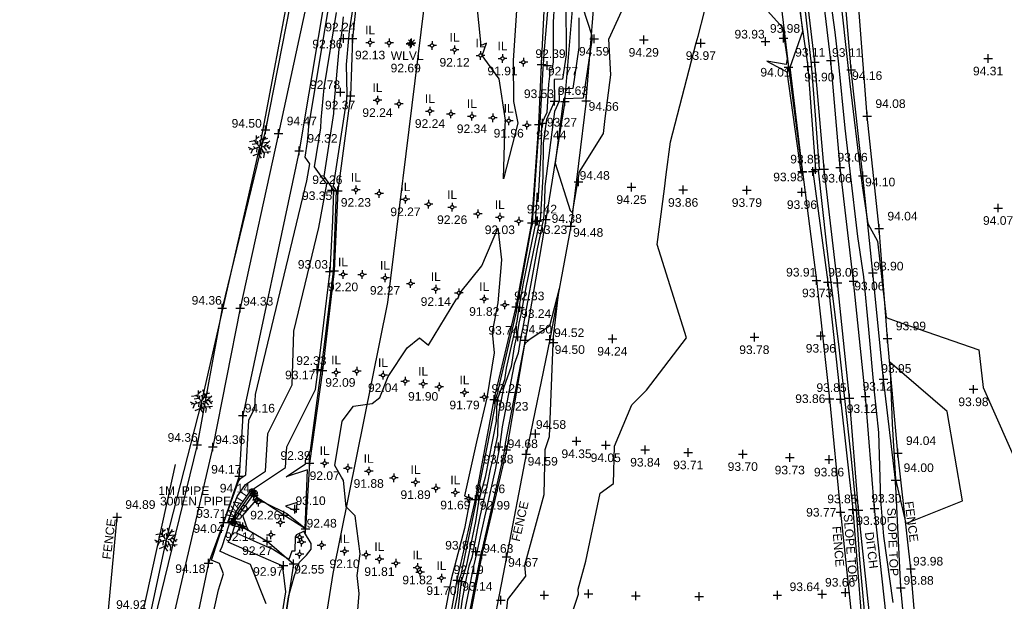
# Model space of a CAD drawing. Header units: metres. Extents: x 610185 to 614128, y 655663 to 660921.
# Tile 68 of 94: x 612848 to 612933, y 658166 to 658217. Entities that reach past the tile are written whole.
import ezdxf
from ezdxf.enums import TextEntityAlignment as Align

# ---------------------------------------------------------------- set-up
doc = ezdxf.new("R2010")
doc.units = ezdxf.units.M
doc.header["$MEASUREMENT"] = 0
doc.linetypes.add('DASHED', pattern=[19.05, 12.7, -6.35])
for name, color, linetype in [('3D_FENCE_ELEVATION', 7, 'Continuous'), ('3D_FENCE_LINE', 7, 'FENCELINE1'), ('3D_FENCE_SYMBOL', 7, 'Continuous'), ('CENTRE_LINE', 5, 'Continuous'), ('CONTOUR_ELEVATION', 56, 'Continuous'), ('CONTOUR_MJR', 34, 'Continuous'), ('CONTOUR_MNR', 53, 'Continuous'), ('CONTOUR_SYMBOL', 56, 'Continuous'), ('DETAIL_DES', 250, 'Continuous'), ('DITCH_ELEVATION', 34, 'Continuous'), ('DITCH_LINE', 34, 'Continuous'), ('DITCH_SYMBOL', 34, 'Continuous'), ('FOOTPATH_ELEVATION', 15, 'Continuous'), ('FOOTPATH_LINE', 15, 'Continuous'), ('FOOTPATH_SYMBOL', 15, 'Continuous'), ('HEDGE_LINE', 93, 'Continuous'), ('HEDGE_SYMBOL', 93, 'Continuous'), ('INVERT_LEVEL_CODE', 132, 'Continuous'), ('INVERT_LEVEL_ELEVATION', 132, 'Continuous'), ('INVERT_LEVEL_SYMBOL', 132, 'Continuous'), ('SLOPE_BOTTOM_ELEVATION', 30, 'Continuous'), ('SLOPE_BOTTOM_LINE', 30, 'DASHED'), ('SLOPE_BOTTOM_SYMBOL', 30, 'Continuous'), ('SLOPE_TOP_ELEVATION', 40, 'Continuous'), ('SLOPE_TOP_LINE', 40, 'Continuous'), ('SLOPE_TOP_SYMBOL', 40, 'Continuous'), ('TEXTS', 7, 'Continuous'), ('TOP_OF_PIPE_ELEVATION', 211, 'Continuous'), ('TOP_OF_PIPE_SYMBOL', 211, 'Continuous'), ('TOP_OF_WALL_ELEVATION', 211, 'Continuous'), ('WALL_TOP_LINE', 7, 'Continuous'), ('WALL_TOP_SYMBOL', 211, 'Continuous'), ('WATER_LEVEL_CODE', 5, 'Continuous'), ('WATER_LEVEL_ELEVATION', 5, 'Continuous'), ('WATER_LEVEL_SYMBOL', 5, 'Continuous')]:
    doc.layers.add(name, color=color, linetype=linetype)
doc.styles.add('REGULAR', font='swissl.ttf')
doc.linetypes.add('FENCELINE1', pattern='A,6.35,-2.54,[133,ltypeshp.shx,S=2.54,R=0,X=-2.54,Y=0],-2.54,25.4', length=36.83)

# ---------------------------------------------------------------- blocks, each defined once
blk = doc.blocks.new('S061')
at = {"color": 0, "linetype": 'Continuous'}
for p, q in [((-0.5, 0), (0.5, 0)), ((0, -0.5), (0, 0.5))]:
    blk.add_line(p, q, dxfattribs=at)
blk = doc.blocks.new('092')
at = {"color": 0, "linetype": 'Continuous'}
for p, q in [((-0.17, 0.18), (-0.15, 0.48)), ((-0.16, 0.35), (-0.04, 0.44)), ((0.03, 0.05), (0.26, 0.43)), ((0.14, 0.24), (0.04, 0.5)), ((-0.23, 0.25), (-0.46, 0.21)), ((-0.13, 0.13), (-0.34, 0.1)), ((-0.2, -0.08), (-0.28, 0.01)), ((-0.04, 0.03), (-0.26, 0.29)), ((-0.1, 0.1), (-0.09, 0.24)), ((0.05, 0.08), (-0.01, 0.28)), ((0.06, 0), (0.37, 0.07)), ((0.1, 0.17), (0.33, 0.2)), ((0.14, 0.02), (0.28, -0.16)), ((0.2, 0.33), (0.34, 0.37)), ((0.2, 0.04), (0.43, 0.25)), ((0.28, 0.05), (0.42, -0.1)), ((0.37, -0.05), (0.47, 0.01)), ((-0.32, -0.12), (-0.5, -0.03)), ((-0.4, -0.08), (-0.46, -0.13)), ((-0.32, -0.12), (-0.4, -0.3)), ((-0.05, -0.02), (-0.32, -0.12)), ((-0.04, -0.29), (-0.31, -0.4)), ((-0.14, -0.06), (-0.15, -0.24)), ((-0.01, -0.06), (-0.05, -0.36)), ((-0.05, -0.36), (0.05, -0.5)), ((-0.03, -0.21), (0.06, -0.33)), ((0.04, -0.05), (0.18, -0.3)), ((0.09, -0.14), (0.08, -0.25)), ((0.14, -0.23), (0.46, -0.21)), ((0.18, -0.3), (0.16, -0.48)), ((0.31, -0.22), (0.36, -0.3))]:
    blk.add_line(p, q, dxfattribs=at)
blk = doc.blocks.new('042')
at = {"color": 0, "linetype": 'Continuous'}
for p, q in [((-0.5, 0), (-0.48, 0.13)), ((-0.48, -0.13), (-0.5, 0)), ((-0.5, 0), (0.5, 0)), ((-0.48, 0.13), (-0.43, 0.25)), ((-0.43, 0.25), (-0.35, 0.35)), ((-0.35, 0.35), (-0.25, 0.43)), ((-0.25, 0.43), (-0.13, 0.48)), ((-0.13, 0.48), (0, 0.5)), ((0, 0.5), (0.13, 0.48)), ((0, -0.5), (0, 0.5)), ((0.13, 0.48), (0.25, 0.43)), ((0.25, 0.43), (0.35, 0.35)), ((0.35, 0.35), (0.43, 0.25)), ((0.43, 0.25), (0.48, 0.13)), ((0.48, 0.13), (0.5, 0)), ((0.5, 0), (0.48, -0.13)), ((-0.43, -0.25), (-0.48, -0.13)), ((-0.35, -0.35), (-0.43, -0.25)), ((-0.25, -0.43), (-0.35, -0.35)), ((-0.13, -0.48), (-0.25, -0.43)), ((0, -0.5), (-0.13, -0.48)), ((0.13, -0.48), (0, -0.5)), ((0.25, -0.43), (0.13, -0.48)), ((0.35, -0.35), (0.25, -0.43)), ((0.43, -0.25), (0.35, -0.35)), ((0.48, -0.13), (0.43, -0.25))]:
    blk.add_line(p, q, dxfattribs=at)
blk = doc.blocks.new('S028')
at = {"color": 0, "linetype": 'Continuous'}
for p, q in [((-0.5, 0), (-0.48, 0.13)), ((-0.48, -0.13), (-0.5, 0)), ((-0.48, 0.13), (-0.43, 0.25)), ((-0.43, 0.25), (-0.35, 0.35)), ((-0.35, 0.35), (-0.25, 0.43)), ((-0.25, 0.43), (-0.13, 0.48)), ((-0.13, 0.48), (0, 0.5)), ((0, 0.5), (0.13, 0.48)), ((0.13, 0.48), (0.25, 0.43)), ((0.25, 0.43), (0.35, 0.35)), ((0.35, 0.35), (0.43, 0.25)), ((0.43, 0.25), (0.48, 0.13)), ((0.48, 0.13), (0.5, 0)), ((0.5, 0), (0.48, -0.13)), ((-0.43, -0.25), (-0.48, -0.13)), ((-0.35, -0.35), (-0.43, -0.25)), ((-0.25, -0.43), (-0.35, -0.35)), ((-0.13, -0.48), (-0.25, -0.43)), ((0, -0.5), (-0.13, -0.48)), ((0.13, -0.48), (0, -0.5)), ((0.25, -0.43), (0.13, -0.48)), ((0.35, -0.35), (0.25, -0.43)), ((0.43, -0.25), (0.35, -0.35)), ((0.48, -0.13), (0.43, -0.25))]:
    blk.add_line(p, q, dxfattribs=at)
blk = doc.blocks.new('S066')
at = {"color": 0, "linetype": 'Continuous'}
for p, q in [((-0.5, 0), (-0.19, 0)), ((-0.19, 0), (-0.18, 0.06)), ((-0.17, -0.08), (-0.19, 0)), ((-0.18, 0.06), (-0.16, 0.1)), ((-0.16, 0.1), (-0.13, 0.13)), ((-0.13, 0.13), (-0.1, 0.16)), ((-0.1, 0.16), (-0.06, 0.18)), ((-0.06, 0.18), (0, 0.19)), ((0, 0.5), (0, 0.19)), ((0, 0.19), (0.06, 0.18)), ((0.06, 0.18), (0.1, 0.16)), ((0.1, 0.16), (0.13, 0.13)), ((0.13, 0.13), (0.16, 0.1)), ((0.16, 0.1), (0.18, 0.06)), ((0.18, 0.06), (0.19, 0)), ((0.19, 0), (0.18, -0.04)), ((0.5, 0), (0.19, 0)), ((-0.16, -0.1), (-0.17, -0.08)), ((-0.13, -0.13), (-0.16, -0.1)), ((-0.1, -0.16), (-0.13, -0.13)), ((-0.06, -0.18), (-0.1, -0.16)), ((-0.02, -0.19), (-0.06, -0.18)), ((0, -0.19), (-0.02, -0.19)), ((0.06, -0.18), (0, -0.19)), ((0, -0.5), (0, -0.19)), ((0.1, -0.16), (0.06, -0.18)), ((0.13, -0.13), (0.1, -0.16)), ((0.16, -0.1), (0.13, -0.13)), ((0.18, -0.04), (0.16, -0.1))]:
    blk.add_line(p, q, dxfattribs=at)
blk = doc.blocks.new('065')
at = {"color": 0, "linetype": 'Continuous'}
for p, q in [((-0.5, 0), (0.5, 0)), ((-0.35, -0.35), (0.35, 0.35)), ((-0.35, 0.35), (0.35, -0.35)), ((0, -0.5), (0, 0.5))]:
    blk.add_line(p, q, dxfattribs=at)

msp = doc.modelspace()

# ---------------------------------------------------------------- linework, layer by layer
at = {"layer": '3D_FENCE_LINE'}
msp.add_line((612896.744, 658209.681, 94.655), (612897.607, 658220.462, 94.741), dxfattribs=at)
for points in [[(612925.821, 658158.312, 93.851), (612924.935, 658169.051, 93.977), (612923.794, 658179.086, 94.036), (612922.914, 658189.049, 93.991), (612922.186, 658198.593, 94.04), (612921.143, 658208.361, 94.078), (612920.434, 658217.369, 94.269), (612919.665, 658225.149, 94.317), (612913.01, 658223.883, 94.261), (612912.977, 658223.8, 94.171), (612914.316, 658212.625, 94.008), (612915.48, 658203.54, 94.004), (612915.515, 658203.511, 93.977), (612916.748, 658194.08, 93.913), (612917.865, 658183.803, 93.864), (612918.816, 658173.956, 93.774), (612919.803, 658164.643, 93.683)], [(612896.744, 658209.681, 94.655), (612895.403, 658198.794, 94.481), (612893.574, 658188.95, 94.515), (612891.514, 658178.994, 94.589), (612889.817, 658170.091, 94.671), (612888.104, 658161.217, 94.567), (612886.469, 658151.512, 94.445), (612884.669, 658141.044, 94.448), (612883.579, 658131.674, 94.349), (612882.41, 658121.288, 94.338), (612881.403, 658111.101, 94.263), (612880.564, 658101.604, 94.258), (612879.884, 658092.621, 94.166)], [(612848.028, 658043.169, 94.941), (612848.138, 658051.02, 94.972), (612848.269, 658063.04, 95.113), (612848.41, 658072.234, 95.153), (612849.341, 658096.376, 95.087), (612849.756, 658109.301, 95.014), (612850.303, 658119.487, 94.976), (612850.953, 658131.631, 94.913), (612851.895, 658143.488, 94.984), (612853.829, 658155.988, 94.926), (612855.204, 658164.852, 94.925), (612855.998, 658173.54, 94.885)]]:
    msp.add_polyline3d(points, dxfattribs=at)
at = {"layer": 'CENTRE_LINE', "color": 1, "flags": 128}
msp.add_lwpolyline([(612870.703, 657998.032), (612865.44, 658014.101), (612862.343, 658031.001), (612861.866, 658043.856), (612862.581, 658063.137), (612864.257, 658093.239), (612867.593, 658123.47), (612874.755, 658168.622), (612879.521, 658192.188), (612884.775, 658234.939), (612886.443, 658249.935), (612887.634, 658267.074), (612888.587, 658290.878), (612893.829, 658307.065), (612900.522, 658323.375), (612904.096, 658331.944), (612906.479, 658346.941), (612906.24, 658357.652), (612901.952, 658370.031), (612885.008, 658392.348), (612860.228, 658413.771), (612839.499, 658430.91)], dxfattribs=at)
at = {"layer": 'CONTOUR_MJR'}
for points in [[(612870.611, 658164.876, 92.5), (612870.894, 658166.622, 92.5), (612871.41, 658168.463, 92.5), (612871.542, 658168.865, 92.5), (612871.829, 658169.61, 92.5), (612872.436, 658170.227, 92.5), (612872.865, 658170.736, 92.5), (612872.863, 658171.238, 92.5), (612872.274, 658172.186, 92.5), (612872.242, 658172.326, 92.5), (612871.578, 658171.995, 92.5), (612871.459, 658171.821, 92.5), (612871.432, 658170.585, 92.5), (612871.172, 658170.577, 92.5), (612870.9, 658169.85, 92.5), (612869.488, 658170.751, 92.5), (612868.415, 658171.216, 92.5), (612866.367, 658172.132, 92.5), (612866.701, 658172.746, 92.5), (612866.431, 658172.961, 92.5), (612867.422, 658172.384, 92.5), (612867.228, 658172.74, 92.5), (612866.913, 658173.684, 92.5), (612867.898, 658174.799, 92.5), (612868.1, 658175.095, 92.5), (612868.865, 658174.766, 92.5), (612870.75, 658173.853, 92.5), (612872.337, 658172.564, 92.5), (612872.527, 658177.627, 92.5), (612870.669, 658177.031, 92.5), (612872.353, 658178.154, 92.5), (612872.371, 658178.467, 92.5), (612872.807, 658179.333, 92.5), (612873.734, 658186.282, 92.5), (612873.98, 658188.309, 92.5), (612874.801, 658194.911, 92.5), (612874.834, 658195.562, 92.5), (612875.058, 658201.898, 92.5), (612874.785, 658202.285, 92.5), (612875.962, 658209.808, 92.5), (612875.98, 658210.234, 92.5), (612875.934, 658212.84, 92.5), (612876.115, 658215.097, 92.5), (612876.175, 658215.736, 92.5), (612877.218, 658222.545, 92.5)], [(612893.55, 658219.545, 92.5), (612893.047, 658213.81, 92.5), (612892.994, 658212.828, 92.5), (612892.958, 658212.536, 92.5), (612892.698, 658207.747, 92.5), (612892.645, 658207.64, 92.5), (612892.64, 658207.368, 92.5), (612892.611, 658206.89, 92.5), (612892.604, 658206.978, 92.5), (612892.048, 658199.111, 92.5), (612892.059, 658199.107, 92.5), (612891.904, 658198.357, 92.5), (612890.711, 658191.789, 92.5), (612890.67, 658191.492, 92.5), (612889.078, 658184.646, 92.5), (612889.029, 658184.311, 92.5), (612888.813, 658183.718, 92.5), (612888.792, 658183.135, 92.5), (612887.29, 658175.486, 92.5), (612887.176, 658175.075, 92.5), (612887.113, 658174.661, 92.5), (612885.839, 658168.525, 92.5), (612885.673, 658168.022, 92.5), (612885.518, 658166.717, 92.5), (612884.378, 658160.868, 92.5)]]:
    msp.add_polyline3d(points, dxfattribs=at)
at = {"layer": 'CONTOUR_MNR'}
for points in [[(612912.513, 658217.478, 94), (612913.77, 658216.073, 94), (612914.186, 658213.353, 94), (612914.104, 658212.861, 94), (612912.427, 658213.14, 94), (612914.174, 658212.204, 94), (612915.379, 658203.506, 94), (612915.48, 658203.377, 94), (612915.486, 658203.535, 94), (612915.538, 658203.541, 94), (612915.523, 658203.547, 94), (612915.502, 658203.94, 94), (612914.449, 658212.629, 94), (612915.54, 658215.742, 94), (612914.622, 658223.682, 94)], [(612917.347, 658222.833, 93.5), (612918.33, 658215.648, 93.5), (612918.637, 658212.889, 93.5), (612919.185, 658207.315, 93.5), (612919.642, 658203.597, 93.5), (612920.294, 658197.9, 93.5), (612920.826, 658194.403, 93.5), (612921.239, 658189.816, 93.5), (612921.708, 658184.698, 93.5), (612922.108, 658180.869, 93.5), (612922.3, 658174.991, 93.5), (612922.563, 658171.89, 93.5), (612923.372, 658166.112, 93.5)], [(612890.804, 658207.766, 92), (612889.543, 658202.917, 92), (612889.656, 658206.905, 92), (612889.732, 658208.015, 92), (612889.184, 658211.596, 92), (612887.693, 658213.622, 92), (612888.083, 658214.699, 92), (612887.606, 658214.494, 92), (612887.202, 658218.533, 92), (612887.465, 658220.173, 92), (612888.163, 658221.646, 92), (612888.814, 658221.803, 92), (612890.626, 658221.153, 92), (612890.971, 658220.901, 92), (612890.965, 658219.674, 92), (612890.714, 658217.981, 92), (612890.391, 658213.203, 92), (612890.426, 658209.639, 92), (612890.804, 658207.766, 92)], [(612895.603, 658220.37, 94.5), (612897.22, 658215.356, 94.5), (612897.22, 658214.966, 94.5), (612896.465, 658209.935, 94.5), (612894.773, 658209.856, 94.5), (612894.776, 658209.642, 94.5), (612894.696, 658209.458, 94.5), (612894.027, 658204.292, 94.5), (612895.337, 658200.172, 94.5), (612895.549, 658199.97, 94.5), (612896.161, 658203.523, 94.5), (612898.231, 658206.848, 94.5), (612898.39, 658208.168, 94.5), (612898.875, 658211.946, 94.5), (612898.707, 658215.052, 94.5), (612899.822, 658217.524, 94.5)], [(612861.7, 658153.318, 94), (612864.801, 658167.23, 94), (612865.242, 658168.597, 94), (612864.883, 658169.493, 94), (612864.401, 658169.702, 94), (612864.184, 658169.799, 94), (612864.228, 658169.88, 94), (612865.264, 658173.064, 94), (612865.254, 658173.073, 94), (612866.55, 658176.653, 94), (612866.733, 658176.914, 94), (612867.168, 658177.204, 94), (612867.445, 658181.965, 94), (612867.971, 658183.013, 94), (612868.006, 658184.17, 94), (612872.472, 658202.755, 94), (612872.747, 658204.225, 94), (612872.333, 658204.811, 94), (612872.539, 658206.126, 94), (612872.55, 658206.396, 94), (612872.652, 658207.48, 94), (612874.587, 658219.133, 94)], [(612894.981, 658218.475, 93.5), (612894.982, 658213.69, 93.5), (612894.665, 658211.572, 93.5), (612893.953, 658211.539, 93.5), (612893.973, 658209.774, 93.5), (612893.969, 658209.739, 93.5), (612893.962, 658209.612, 93.5), (612893.886, 658209.459, 93.5), (612893.277, 658208.06, 93.5), (612893.013, 658206.018, 93.5), (612892.96, 658203.118, 93.5), (612892.732, 658199.305, 93.5), (612892.606, 658199.274, 93.5), (612892.688, 658199.248, 93.5), (612891.497, 658193.487, 93.5), (612891.068, 658191.136, 93.5), (612890.887, 658190.386, 93.5), (612890.782, 658189.625, 93.5), (612890.478, 658188.317, 93.5), (612890.227, 658186.611, 93.5), (612889.545, 658184.736, 93.5), (612889.182, 658182.84, 93.5), (612889.069, 658181.98, 93.5), (612889.021, 658180.61, 93.5), (612888.607, 658178.502, 93.5), (612888.382, 658177.691, 93.5), (612888.131, 658176.371, 93.5), (612887.498, 658173.585, 93.5), (612887.256, 658172.428, 93.5), (612887.135, 658171.638, 93.5), (612886.8, 658170.023, 93.5), (612886.549, 658169.258, 93.5), (612886.366, 658168.498, 93.5), (612885.956, 658166.397, 93.5), (612885.567, 658163.44, 93.5)], [(612920.961, 658164.753, 93.5), (612920.504, 658169.862, 93.5), (612920.199, 658174.164, 93.5), (612919.746, 658178.854, 93.5), (612919.193, 658183.825, 93.5), (612918.7, 658188.296, 93.5), (612918.008, 658193.915, 93.5), (612917.611, 658197.346, 93.5), (612916.909, 658203.661, 93.5), (612916.999, 658203.748, 93.5), (612916.663, 658208.439, 93.5), (612916.288, 658212.87, 93.5), (612915.611, 658219.02, 93.5)], [(612918.783, 658218.803, 94), (612919.486, 658212.502, 94), (612919.617, 658211.173, 94), (612920.59, 658203.241, 94), (612920.696, 658202.319, 94), (612921.196, 658199.035, 94), (612922.03, 658197.5, 94), (612922.776, 658190.86, 94), (612924.057, 658190.398, 94), (612930.833, 658188.055, 94), (612931.222, 658184.783, 94), (612936.636, 658172.568, 94)], [(612893.942, 658217.988, 93), (612893.863, 658216.521, 93), (612893.863, 658213.052, 93), (612893.764, 658212.391, 93), (612893.542, 658212.381, 93), (612893.549, 658211.83, 93), (612893.463, 658211.137, 93), (612893.33, 658208.68, 93), (612892.845, 658207.705, 93), (612892.8, 658205.243, 93), (612892.541, 658200.907, 93), (612892.474, 658201.708, 93), (612892.297, 658199.202, 93), (612892.374, 658199.178, 93), (612891.273, 658193.855, 93), (612890.89, 658191.746, 93), (612890.726, 658190.559, 93), (612889.778, 658186.482, 93), (612889.628, 658185.461, 93), (612888.969, 658183.651, 93), (612888.907, 658181.872, 93), (612887.948, 658176.994, 93), (612887.428, 658175.115, 93), (612887.425, 658175.098, 93), (612887.417, 658175.061, 93), (612887.414, 658175.046, 93), (612887.124, 658173.149, 93), (612886.319, 658169.274, 93), (612885.885, 658167.954, 93), (612885.477, 658164.527, 93)], [(612868.944, 658165.996, 93.5), (612867.574, 658169.411, 93.5), (612865.739, 658170.207, 93.5), (612864.911, 658170.576, 93.5), (612865.079, 658170.884, 93.5), (612865.753, 658172.957, 93.5), (612865.615, 658173.08, 93.5), (612866.423, 658175.312, 93.5), (612867.156, 658176.36, 93.5), (612868.896, 658177.521, 93.5), (612869.087, 658180.799, 93.5), (612871.211, 658185.026, 93.5), (612871.35, 658189.697, 93.5), (612873.509, 658198.68, 93.5), (612874.215, 658202.461, 93.5), (612873.15, 658203.969, 93.5), (612873.68, 658207.353, 93.5), (612873.71, 658208.047, 93.5), (612873.972, 658210.836, 93.5), (612875.055, 658217.357, 93.5)], [(612870.321, 658165.049, 93), (612870.642, 658167.033, 93), (612870.412, 658168.963, 93), (612870.265, 658169.329, 93), (612867.077, 658170.711, 93), (612865.639, 658171.354, 93), (612865.929, 658171.888, 93), (612866.242, 658172.85, 93), (612865.975, 658173.087, 93), (612866.295, 658173.971, 93), (612867.578, 658175.805, 93), (612870.625, 658177.837, 93), (612870.729, 658179.633, 93), (612873.229, 658184.609, 93), (612873.461, 658186.347, 93), (612874.448, 658194.47, 93), (612874.498, 658194.87, 93), (612874.727, 658199.306, 93), (612874.819, 658201.92, 93), (612873.968, 658203.127, 93), (612874.821, 658208.581, 93), (612874.869, 658209.698, 93), (612875.292, 658214.192, 93), (612875.523, 658215.582, 93), (612875.656, 658216.979, 93)], [(612896.101, 658216.915, 94), (612896.101, 658214.328, 94), (612895.565, 658210.754, 94), (612894.363, 658210.698, 94), (612894.375, 658209.653, 94), (612893.987, 658208.759, 94), (612893.143, 658202.247, 94), (612893.121, 658200.993, 94), (612893.022, 658199.344, 94), (612892.967, 658199.33, 94), (612893.003, 658199.319, 94), (612892.487, 658196.827, 94), (612891.246, 658190.017, 94), (612891.021, 658189.088, 94), (612890.827, 658187.761, 94), (612890.486, 658186.826, 94), (612889.443, 658181.382, 94), (612889.211, 658179.61, 94), (612888.836, 658177.644, 94), (612887.579, 658172.11, 94), (612887.243, 658170.501, 94), (612886.948, 658169.273, 94), (612885.973, 658164.281, 94)], [(612893.823, 658160.122, 94), (612896.08, 658166.839, 94), (612896.047, 658167.271, 94), (612896.715, 658169.698, 94), (612897.95, 658175.624, 94), (612899.097, 658176.444, 94), (612899.185, 658179.688, 94), (612900.713, 658183.274, 94), (612901.983, 658184.567, 94), (612905.441, 658189.094, 94), (612902.903, 658197.213, 94), (612903.539, 658202.039, 94), (612903.691, 658203.295, 94), (612904.056, 658206.14, 94), (612906.29, 658214.729, 94), (612906.455, 658215.302, 94), (612907.006, 658217.442, 94)], [(612868.86, 658207.04, 94.5), (612868.876, 658207.058, 94.5), (612868.938, 658207.156, 94.5), (612869.028, 658207.87, 94.5)], [(612876.823, 658164.391, 92), (612877.034, 658166.901, 92), (612876.856, 658168.45, 92), (612877.098, 658170.349, 92), (612876.678, 658173.646, 92), (612875.897, 658174.426, 92), (612875.656, 658176.707, 92), (612875.472, 658176.994, 92), (612874.911, 658178.026, 92), (612875.532, 658181.854, 92), (612876.527, 658183.162, 92), (612878.16, 658183.41, 92), (612878.804, 658183.934, 92), (612879.537, 658185.738, 92), (612881.183, 658188.232, 92), (612882.268, 658189.094, 92), (612883.027, 658188.483, 92), (612885.493, 658192.513, 92), (612885.583, 658192.507, 92), (612885.764, 658192.991, 92), (612887.668, 658195.368, 92), (612889.055, 658198.622, 92), (612889.389, 658195.869, 92), (612889.06, 658192.134, 92), (612888.577, 658189.607, 92), (612888.733, 658187.804, 92), (612888.094, 658183.908, 92), (612887.211, 658180.085, 92), (612886.17, 658175.395, 92), (612886.665, 658175.136, 92), (612886.166, 658172.547, 92), (612885.01, 658168.131, 92), (612884.377, 658164.746, 92)], [(612894.392, 658193.351, 94.5), (612893.537, 658190.132, 94.5), (612891.757, 658188.912, 94.5), (612891.425, 658188.603, 94.5), (612891.398, 658188.762, 94.5), (612889.705, 658179.923, 94.5), (612889.642, 658179.447, 94.5), (612889.541, 658178.917, 94.5), (612887.66, 658170.634, 94.5), (612887.591, 658170.301, 94.5), (612887.53, 658170.048, 94.5), (612885.991, 658162.166, 94.5)], [(612889.544, 658162.808, 94.5), (612889.929, 658166.376, 94.5), (612891.483, 658168.391, 94.5), (612891.407, 658169.371, 94.5), (612893.094, 658175.494, 94.5), (612893.172, 658179.419, 94.5), (612893.556, 658180.54, 94.5), (612893.866, 658188.611, 94.5), (612893.867, 658188.727, 94.5), (612893.873, 658188.954, 94.5), (612894.392, 658193.351, 94.5)], [(612923.304, 658181.641, 94), (612923.596, 658176.815, 94), (612924.488, 658172.986, 94), (612929.415, 658174.957, 94), (612928.081, 658182.703, 94), (612923.096, 658186.994, 94), (612923.304, 658181.641, 94)], [(612853.749, 658115.105, 94.5), (612853.248, 658124.03, 94.5), (612853.309, 658126.752, 94.5), (612854.429, 658140.882, 94.5), (612854.784, 658143.985, 94.5), (612855.188, 658147.146, 94.5), (612857.643, 658160.666, 94.5), (612857.909, 658162.389, 94.5), (612858.022, 658164.267, 94.5), (612861.068, 658178.107, 94.5)], [(612871.589, 658173.931, 93), (612871.622, 658174.807, 93), (612870.625, 658174.488, 93), (612871.314, 658174.154, 93), (612871.589, 658173.931, 93)]]:
    msp.add_polyline3d(points, dxfattribs=at)
at = {"layer": 'DITCH_LINE'}
for points in [[(612922.773, 658164.986, 93.162), (612921.772, 658174.276, 93.296), (612920.984, 658184.002, 93.122), (612919.942, 658194.035, 93.063), (612918.804, 658203.911, 93.059), (612917.976, 658213.191, 93.111), (612916.74, 658223.626, 93.218)], [(612921.38, 658164.844, 93.162), (612920.378, 658174.144, 93.296), (612919.59, 658183.874, 93.122), (612918.55, 658193.882, 93.063), (612917.411, 658203.769, 93.059), (612916.583, 658213.046, 93.111), (612915.35, 658223.461, 93.218)]]:
    msp.add_polyline3d(points, dxfattribs=at)
at = {"layer": 'FOOTPATH_LINE'}
for points in [[(612869.497, 658267.169, 94.806), (612870.645, 658256.356, 94.724), (612871.706, 658247.055, 94.714), (612872.761, 658236.096, 94.57), (612872.444, 658226.568, 94.542), (612870.986, 658217.921, 94.483), (612868.891, 658207.169, 94.501), (612865.122, 658191.695, 94.358), (612862.958, 658179.811, 94.356), (612858.562, 658161.794, 94.397), (612855.65, 658144.135, 94.355), (612854.035, 658125.246, 94.373), (612853.668, 658112.241, 94.536), (612853.56, 658096.507, 94.633), (612853.632, 658085.628, 94.609), (612851.912, 658065.031, 94.435), (612851.251, 658055.337, 94.495), (612851.009, 658042.636, 94.415), (612852.673, 658027.98, 94.426), (612854.923, 658014.287, 94.453), (612857.191, 658004.374, 94.468), (612862.12, 657988.731, 94.291)], [(612870.884, 658267.36, 94.747), (612871.988, 658256.694, 94.674), (612873.036, 658247.199, 94.685), (612874.258, 658236.389, 94.476), (612873.953, 658226.871, 94.476), (612872.391, 658217.842, 94.482), (612870.019, 658206.856, 94.472), (612866.679, 658191.669, 94.334), (612864.299, 658179.624, 94.355), (612860.127, 658161.605, 94.405), (612857.067, 658143.991, 94.278), (612855.399, 658125.297, 94.37), (612855.024, 658112.294, 94.492), (612854.911, 658096.709, 94.578), (612854.858, 658085.677, 94.534), (612853.317, 658065.123, 94.413), (612852.521, 658055.254, 94.401), (612852.335, 658042.91, 94.367), (612854.006, 658028.34, 94.403), (612856.334, 658014.889, 94.468), (612858.61, 658004.571, 94.477), (612863.274, 657989.468, 94.268)]]:
    msp.add_polyline3d(points, dxfattribs=at)
at = {"layer": 'HEDGE_LINE'}
msp.add_polyline3d([(612862.589, 657986.34, 94.302), (612859.398, 657995.716, 94.441), (612856.272, 658006.951, 94.541), (612853.858, 658019.203, 94.563), (612851.316, 658035.263, 94.498), (612849.996, 658048.722, 94.952), (612851.84, 658066.967, 94.509), (612852.691, 658073.706, 94.409), (612852.312, 658103.753, 95.07), (612853.014, 658116.883, 95.065), (612853.804, 658133.212, 94.693), (612856.372, 658153.382, 94.488), (612860.281, 658171.583, 94.535), (612863.365, 658183.579, 94.52), (612868.405, 658205.708, 94.498), (612871.259, 658220.91, 94.57), (612871.444, 658224.369, 94.71)], dxfattribs=at)
at = {"layer": 'SLOPE_BOTTOM_LINE'}
for points in [[(612901.652, 658333.368, 92.496), (612900.275, 658329.061, 92.605), (612896.566, 658318.208, 92.522), (612893.729, 658312.403, 92.504), (612891.974, 658306.471, 92.543), (612889.828, 658299.044, 92.503), (612888.19, 658292.132, 92.49), (612886.019, 658286.581, 92.379), (612883.731, 658281.656, 92.251), (612881.062, 658275.619, 92.302), (612878.703, 658266.151, 92.356), (612876.977, 658260.045, 92.103), (612876.2, 658254.63, 92.555), (612878.035, 658229.702, 92.363), (612877.247, 658222.569, 92.481), (612876.443, 658215.095, 92.242), (612876.265, 658210.135, 92.367), (612875.17, 658201.889, 92.264), (612874.852, 658194.919, 92.414), (612873.824, 658186.26, 92.334), (612872.717, 658178.221, 92.395), (612872.37, 658172.504, 92.478), (612870.483, 658173.711, 92.264), (612867.878, 658175.41, 92.644)], [(612884.164, 658160.692, 92.267), (612885.542, 658168.065, 92.192), (612887.109, 658175.074, 92.363), (612888.736, 658183.751, 92.256), (612890.651, 658191.803, 92.333), (612892.007, 658199.096, 92.418), (612892.619, 658207.632, 92.438), (612892.842, 658212.856, 92.386), (612893.182, 658219.58, 92.15), (612893.74, 658225.348, 92.235), (612894.54, 658235.788, 92.349), (612894.195, 658240.974, 92.458), (612894.446, 658244.437, 92.388), (612896.309, 658255.904, 92.433), (612897.039, 658261.285, 92.442), (612898.026, 658268.437, 92.491)], [(612866.21, 658173.093, 92.672), (612869.024, 658171.447, 92.272), (612871.325, 658169.488, 92.552), (612870.629, 658164.865, 92.468), (612869.525, 658156.187, 92.141), (612868.299, 658149.989, 92.236), (612866.226, 658141.564, 92.117), (612863.282, 658131.614, 92.247), (612862.992, 658123.639, 92.286), (612862.856, 658114.041, 92.41), (612862.317, 658106.559, 92.42), (612861.981, 658098.484, 92.52), (612861.175, 658089.919, 92.406), (612860.417, 658080.205, 92.338), (612859.521, 658070.441, 92.261), (612858.613, 658064.029, 92.171), (612858.592, 658054.211, 92.178), (612857.561, 658047.135, 92.195), (612857.536, 658040.752, 92.162), (612857.598, 658029.407, 92.23), (612858.765, 658021.219, 92.454), (612861.197, 658012.064, 92.347), (612865.973, 657992.496, 92.336)]]:
    msp.add_polyline3d(points, dxfattribs=at)
at = {"layer": 'SLOPE_TOP_LINE'}
msp.add_line((612894.879, 658209.639, 94.629), (612895.801, 658220.503, 94.696), dxfattribs=at)
for points in [[(612876.473, 658266.348, 93.515), (612874.845, 658257.5, 93.688), (612873.322, 658250.542, 94.612), (612875.278, 658232.608, 94.347), (612874.295, 658220.235, 94.311), (612871.813, 658205.346, 94.318), (612866.903, 658182.35, 94.165), (612866.593, 658177.099, 94.166), (612865.227, 658173.073, 94.037), (612863.924, 658169.523, 94.178), (612860.443, 658152.812, 94.147), (612858.268, 658132.377, 94.041), (612856.953, 658116.867, 94.353), (612856.446, 658099.548, 94.54), (612856.363, 658089.09, 94.412), (612855.12, 658066.487, 94.253), (612853.564, 658048.961, 94.296), (612854.512, 658035.01, 94.238), (612856.991, 658020.03, 94.333), (612858.865, 658007.336, 94.381), (612862.868, 657997.008, 94.185)], [(612914.38, 658223.755, 94.258), (612915.982, 658212.688, 93.901), (612916.644, 658203.731, 93.88), (612916.418, 658203.557, 93.931), (612917.717, 658193.933, 93.735), (612918.82, 658183.78, 93.854), (612919.89, 658174.2, 93.851), (612920.655, 658164.688, 93.747), (612921.605, 658155.471, 93.604), (612921.977, 658145.683, 93.612), (612923.135, 658130.372, 93.631), (612924.185, 658118.696, 93.604), (612925.321, 658109.1, 93.503), (612926.182, 658098.466, 93.539), (612928.281, 658078.232, 93.429), (612929.365, 658068.637, 93.521), (612931.627, 658047.256, 93.652), (612932.792, 658035.731, 93.569), (612933.685, 658026.831, 93.7), (612934.577, 658016.581, 93.688), (612936.355, 657996.733, 93.545)], [(612924.913, 658158.483, 93.696), (612924.052, 658167.395, 93.885), (612923.589, 658176.739, 93.999), (612922.56, 658185.517, 93.946), (612921.633, 658194.74, 93.9), (612920.773, 658203.173, 94.097), (612919.751, 658212.381, 94.157), (612919.044, 658220.618, 94.287), (612918.671, 658224.336, 94.379)], [(612894.879, 658209.639, 94.629), (612893.242, 658199.373, 94.381), (612891.422, 658188.905, 94.497), (612889.801, 658179.387, 94.684), (612887.681, 658170.25, 94.63), (612885.995, 658161.535, 94.649), (612884.478, 658151.466, 94.462), (612882.63, 658141.26, 94.572), (612881.433, 658131.278, 94.429), (612880.239, 658121.45, 94.535), (612879.2, 658111.031, 94.27), (612878.868, 658101.606, 94.347), (612877.747, 658092.579, 94.175)]]:
    msp.add_polyline3d(points, dxfattribs=at)
at = {"layer": 'WALL_TOP_LINE'}
msp.add_polyline3d([(612867.916, 658175.619, 94.135), (612867.735, 658175.753, 94.143), (612865.95, 658173.177, 94.183), (612866.086, 658173.037, 94.164), (612867.916, 658175.619, 94.135)], dxfattribs=at)

# ---------------------------------------------------------------- block references
at = {"layer": '3D_FENCE_SYMBOL', "xscale": 0.75, "yscale": 0.75, "zscale": 0.75}
for p in [(612914.316, 658212.625, 94.008), (612896.744, 658209.681, 94.655), (612921.143, 658208.361, 94.078), (612915.48, 658203.54, 94.004), (612915.515, 658203.511, 93.977), (612895.403, 658198.794, 94.481), (612922.186, 658198.593, 94.04), (612916.748, 658194.08, 93.913), (612922.914, 658189.049, 93.991), (612893.574, 658188.95, 94.515), (612917.865, 658183.803, 93.864), (612891.514, 658178.994, 94.589), (612923.794, 658179.086, 94.036), (612918.816, 658173.956, 93.774), (612855.998, 658173.54, 94.885), (612889.817, 658170.091, 94.671), (612924.935, 658169.051, 93.977)]:
    msp.add_blockref('S061', p, dxfattribs=at)
at = {"layer": 'CONTOUR_SYMBOL', "xscale": 0.75, "yscale": 0.75, "zscale": 0.75}
for p in [(612875.65, 658215.102, 92.865), (612897.418, 658215.08, 94.589), (612901.734, 658214.987, 94.292), (612906.692, 658214.706, 93.974), (612912.319, 658214.849, 93.929), (612913.866, 658215.136, 93.979), (612931.633, 658213.366, 94.306), (612893.355, 658212.763, 92.773), (612875.391, 658210.442, 92.775), (612893.996, 658209.663, 93.527), (612892.953, 658207.741, 93.272), (612896.078, 658202.655, 94.478), (612874.651, 658201.936, 93.351), (612900.67, 658202.2, 94.245), (612905.155, 658201.949, 93.862), (612910.691, 658201.939, 93.793), (612915.473, 658201.76, 93.955), (612932.507, 658200.383, 94.069), (612892.413, 658199.245, 93.234), (612892.521, 658199.278, 93.136), (612874.478, 658194.868, 93.032), (612890.974, 658191.727, 93.236), (612890.808, 658189.185, 93.736), (612899.007, 658189.025, 94.239), (612911.339, 658189.159, 93.781), (612917.115, 658189.281, 93.956), (612893.885, 658188.713, 94.499), (612873.37, 658186.369, 93.167), (612930.368, 658184.633, 93.981), (612889.042, 658183.62, 93.233), (612892.325, 658180.762, 94.577), (612889.107, 658179.65, 93.88), (612895.897, 658180.119, 94.353), (612898.43, 658179.774, 94.046), (612901.867, 658179.384, 93.838), (612905.597, 658179.152, 93.71), (612910.333, 658179.006, 93.695), (612914.415, 658178.705, 93.727), (612917.823, 658178.527, 93.858), (612887.415, 658175.081, 92.993), (612871.432, 658174.217, 93.105), (612887.143, 658170.558, 93.857), (612870.439, 658169.324, 92.968), (612885.943, 658167.936, 93.136), (612893.099, 658166.741, 94.334), (612896.937, 658166.868, 93.904), (612913.335, 658166.764, 93.702), (612917.227, 658166.832, 93.64), (612919.247, 658166.98, 93.663), (612889.316, 658166.306, 94.532), (612901.047, 658166.704, 93.867), (612906.551, 658166.642, 93.745)]:
    msp.add_blockref('S061', p, dxfattribs=at)
at = {"layer": 'DITCH_SYMBOL', "xscale": 0.75, "yscale": 0.75, "zscale": 0.75}
for p in [(612916.583, 658213.046, 93.111), (612917.976, 658213.191, 93.111), (612917.411, 658203.769, 93.059), (612918.804, 658203.911, 93.059), (612918.55, 658193.882, 93.063), (612919.942, 658194.035, 93.063), (612919.59, 658183.874, 93.122), (612920.984, 658184.002, 93.122), (612920.378, 658174.144, 93.296), (612921.772, 658174.276, 93.296)]:
    msp.add_blockref('S061', p, dxfattribs=at)
at = {"layer": 'FOOTPATH_SYMBOL', "xscale": 0.75, "yscale": 0.75, "zscale": 0.75}
for p in [(612868.891, 658207.169, 94.501), (612870.019, 658206.856, 94.472), (612865.122, 658191.695, 94.358), (612866.679, 658191.669, 94.334), (612862.958, 658179.811, 94.356), (612864.299, 658179.624, 94.355)]:
    msp.add_blockref('S061', p, dxfattribs=at)
at = {"layer": 'HEDGE_SYMBOL', "xscale": 2, "yscale": 2, "zscale": 2}
for p in [(612868.405, 658205.708, 94.498), (612863.365, 658183.579, 94.52), (612860.281, 658171.583, 94.535)]:
    msp.add_blockref('092', p, dxfattribs=at)
at = {"layer": 'INVERT_LEVEL_SYMBOL', "xscale": 0.75, "yscale": 0.75, "zscale": 0.75}
for p in [(612877.971, 658214.755, 92.132), (612879.619, 658214.72, 92.172), (612881.48, 658214.644, 92.15), (612881.485, 658214.672, 92.165), (612883.347, 658214.501, 92.183), (612885.306, 658214.126, 92.12), (612887.566, 658213.641, 92.006), (612889.47, 658213.37, 91.91), (612891.28, 658213.042, 92.087), (612878.607, 658209.756, 92.239), (612878.609, 658209.739, 92.233), (612880.47, 658209.425, 92.1), (612883.167, 658208.805, 92.245), (612884.986, 658208.55, 92.22), (612886.81, 658208.35, 92.344), (612888.638, 658208.221, 92.172), (612890.005, 658207.964, 91.957), (612891.591, 658207.572, 92.042), (612876.736, 658201.956, 92.227), (612878.748, 658201.65, 92.171), (612881.04, 658201.137, 92.274), (612883.054, 658200.706, 92.269), (612885.098, 658200.452, 92.258), (612887.332, 658199.875, 92.285), (612889.236, 658199.577, 92.028), (612890.881, 658199.234, 92.181), (612875.621, 658194.615, 92.196), (612877.276, 658194.597, 92.306), (612879.265, 658194.311, 92.269), (612881.492, 658193.82, 92.238), (612883.673, 658193.34, 92.139), (612885.688, 658193.01, 92.007), (612887.883, 658192.478, 91.817), (612889.657, 658191.96, 92.093), (612875.017, 658186.099, 92.089), (612876.812, 658186.199, 92.048), (612879.091, 658185.859, 92.037), (612881.023, 658185.336, 91.876), (612882.576, 658185.104, 91.903), (612883.979, 658184.848, 91.901), (612886.167, 658184.357, 91.793), (612887.878, 658183.961, 91.914), (612874.023, 658178.214, 92.068), (612876.023, 658177.792, 91.915), (612877.847, 658177.538, 91.877), (612880.022, 658176.957, 91.884), (612881.917, 658176.565, 91.895), (612867.878, 658175.41, 92.644), (612883.688, 658176.036, 91.811), (612885.371, 658175.668, 91.691), (612868.137, 658175.042, 92.476), (612868.284, 658174.84, 92.164), (612886.528, 658175.156, 91.888), (612866.21, 658173.093, 92.672), (612866.665, 658172.758, 92.567), (612870.176, 658173.066, 92.154), (612866.888, 658172.69, 92.142), (612869.357, 658172.002, 92.139), (612871.85, 658171.788, 92.567), (612872.022, 658171.36, 92.558), (612873.759, 658171.109, 92.438), (612871.838, 658170.308, 92.571), (612875.751, 658170.562, 92.097), (612877.621, 658170.267, 91.962), (612878.776, 658169.884, 91.815), (612880.211, 658169.522, 91.785), (612882.079, 658169.157, 91.817), (612882.309, 658168.755, 91.802), (612884.167, 658168.237, 91.696)]:
    msp.add_blockref('S066', p, dxfattribs=at)
at = {"layer": 'SLOPE_BOTTOM_SYMBOL', "xscale": 0.75, "yscale": 0.75, "zscale": 0.75}
for p in [(612876.443, 658215.095, 92.242), (612892.842, 658212.856, 92.386), (612876.265, 658210.135, 92.367), (612892.619, 658207.632, 92.438), (612875.17, 658201.889, 92.264), (612892.007, 658199.096, 92.418), (612874.852, 658194.919, 92.414), (612890.651, 658191.803, 92.333), (612873.824, 658186.26, 92.334), (612888.736, 658183.751, 92.256), (612872.717, 658178.221, 92.395), (612887.109, 658175.074, 92.363), (612870.483, 658173.711, 92.264), (612872.37, 658172.504, 92.478), (612869.024, 658171.447, 92.272), (612871.325, 658169.488, 92.552), (612885.542, 658168.065, 92.192)]:
    msp.add_blockref('S061', p, dxfattribs=at)
at = {"layer": 'SLOPE_TOP_SYMBOL', "xscale": 0.75, "yscale": 0.75, "zscale": 0.75}
for p in [(612915.982, 658212.688, 93.901), (612919.751, 658212.381, 94.157), (612894.879, 658209.639, 94.629), (612871.813, 658205.346, 94.318), (612916.418, 658203.557, 93.931), (612916.644, 658203.731, 93.88), (612920.773, 658203.173, 94.097), (612893.242, 658199.373, 94.381), (612921.633, 658194.74, 93.9), (612917.717, 658193.933, 93.735), (612891.422, 658188.905, 94.497), (612922.56, 658185.517, 93.946), (612918.82, 658183.78, 93.854), (612866.903, 658182.35, 94.165), (612889.801, 658179.387, 94.684), (612866.593, 658177.099, 94.166), (612923.589, 658176.739, 93.999), (612919.89, 658174.2, 93.851), (612865.227, 658173.073, 94.037), (612887.681, 658170.25, 94.63), (612863.924, 658169.523, 94.178), (612924.052, 658167.395, 93.885)]:
    msp.add_blockref('S061', p, dxfattribs=at)
at = {"layer": 'TOP_OF_PIPE_SYMBOL', "xscale": 0.5, "yscale": 0.5, "zscale": 0.5}
for p in [(612867.034, 658174.296, 93.525), (612866.523, 658173.607, 93.713)]:
    msp.add_blockref('S028', p, dxfattribs=at)
at = {"layer": 'WALL_TOP_SYMBOL', "xscale": 0.5, "yscale": 0.5, "zscale": 0.5}
for p in [(612867.735, 658175.753, 94.143), (612867.916, 658175.619, 94.135), (612865.95, 658173.177, 94.183), (612866.086, 658173.037, 94.164)]:
    msp.add_blockref('042', p, dxfattribs=at)
at = {"layer": 'WATER_LEVEL_SYMBOL', "xscale": 0.75, "yscale": 0.75, "zscale": 0.75}
msp.add_blockref('065', (612881.572, 658214.728, 92.686), dxfattribs=at)

# ---------------------------------------------------------------- texts
at = {"layer": '3D_FENCE_ELEVATION', "style": 'REGULAR'}
for s, p in [('94.01', (612911.864, 658211.804, 94.008)), ('94.66', (612896.942, 658208.829, 94.655)), ('94.08', (612921.853, 658209.071, 94.078)), ('93.98', (612912.978, 658202.703, 93.977)), ('94.04', (612922.896, 658199.303, 94.04)), ('94.48', (612895.597, 658197.883, 94.481)), ('93.91', (612914.097, 658194.43, 93.913)), ('93.99', (612923.624, 658189.759, 93.991)), ('94.52', (612893.948, 658189.174, 94.515)), ('93.86', (612914.888, 658183.442, 93.864)), ('94.04', (612924.504, 658179.796, 94.036)), ('94.59', (612891.648, 658178.008, 94.589)), ('94.89', (612856.708, 658174.25, 94.885)), ('93.77', (612915.837, 658173.578, 93.774)), ('94.67', (612889.952, 658169.22, 94.671)), ('93.98', (612925.115, 658169.327, 93.977)), ('94.92', (612855.914, 658165.562, 94.925))]:
    msp.add_text(s, height=0.75, dxfattribs=at).set_placement(p)
at = {"layer": 'CONTOUR_ELEVATION', "style": 'REGULAR'}
for s, p in [('93.93', (612910.925, 658215.856, 93.929)), ('93.98', (612914.003, 658216.354, 93.979)), ('92.86', (612874.261, 658215, 92.865)), ('94.59', (612897.418, 658214.37, 94.589)), ('94.29', (612901.734, 658214.277, 94.292)), ('93.97', (612906.692, 658213.996, 93.974)), ('92.77', (612894.722, 658212.646, 92.773)), ('94.31', (612931.633, 658212.656, 94.306)), ('92.78', (612874.057, 658211.468, 92.775)), ('93.53', (612892.635, 658210.682, 93.527)), ('93.27', (612894.63, 658208.211, 93.272)), ('94.48', (612897.473, 658203.587, 94.478)), ('93.35', (612873.365, 658201.828, 93.351)), ('94.25', (612900.67, 658201.49, 94.245)), ('93.86', (612905.155, 658201.239, 93.862)), ('93.79', (612910.691, 658201.229, 93.793)), ('93.96', (612915.473, 658201.05, 93.955)), ('94.07', (612932.507, 658199.673, 94.069)), ('93.23', (612893.782, 658198.877, 93.234)), ('93.03', (612873.002, 658195.859, 93.032)), ('93.24', (612892.387, 658191.585, 93.236)), ('93.74', (612889.552, 658190.128, 93.736)), ('93.96', (612917.115, 658188.571, 93.956)), ('94.50', (612895.309, 658188.463, 94.499)), ('94.24', (612899.007, 658188.315, 94.239)), ('93.78', (612911.339, 658188.449, 93.781)), ('93.17', (612871.897, 658186.252, 93.167)), ('93.23', (612890.405, 658183.534, 93.233)), ('93.98', (612930.368, 658183.923, 93.981)), ('94.58', (612893.679, 658181.95, 94.577)), ('94.35', (612895.897, 658179.409, 94.353)), ('93.88', (612889.107, 658178.94, 93.88)), ('94.05', (612898.43, 658179.064, 94.046)), ('93.84', (612901.867, 658178.674, 93.838)), ('93.71', (612905.597, 658178.442, 93.71)), ('93.70', (612910.333, 658178.296, 93.695)), ('93.73', (612914.415, 658177.995, 93.727)), ('93.86', (612917.823, 658177.817, 93.858)), ('93.10', (612872.799, 658175.33, 93.105)), ('92.99', (612888.804, 658174.934, 92.993)), ('93.86', (612885.801, 658171.464, 93.857)), ('92.97', (612869.119, 658169.184, 92.968)), ('93.66', (612918.789, 658168.244, 93.663)), ('93.14', (612887.285, 658167.891, 93.136)), ('93.64', (612915.709, 658167.856, 93.64))]:
    msp.add_text(s, height=0.75, dxfattribs=at).set_placement(p, align=Align.TOP_CENTER)
at = {"layer": 'DETAIL_DES', "style": 'REGULAR'}
for s, p in [('1M_PIPE', (612859.581, 658175.828, 93.525)), ('300EN_PIPE', (612859.728, 658174.921, 93.713))]:
    msp.add_text(s, height=0.75, dxfattribs=at).set_placement(p, align=Align.MIDDLE_LEFT)
at = {"layer": 'DITCH_ELEVATION', "style": 'REGULAR'}
for s, p in [('93.11', (612914.878, 658213.532, 93.111)), ('93.11', (612918.088, 658213.515, 93.111)), ('93.06', (612918.56, 658204.42, 93.059)), ('93.06', (612917.175, 658202.596, 93.059)), ('93.06', (612917.752, 658194.424, 93.063)), ('93.06', (612920.016, 658193.23, 93.063)), ('93.12', (612920.733, 658184.518, 93.122)), ('93.12', (612919.363, 658182.577, 93.122)), ('93.30', (612921.49, 658174.792, 93.296)), ('93.30', (612920.192, 658172.847, 93.296))]:
    msp.add_text(s, height=0.75, dxfattribs=at).set_placement(p)
at = {"layer": 'FOOTPATH_ELEVATION', "style": 'REGULAR'}
for s, p in [('94.47', (612870.728, 658207.566, 94.472)), ('94.50', (612865.94, 658207.364, 94.501)), ('94.36', (612862.471, 658191.987, 94.358)), ('94.33', (612866.941, 658191.911, 94.334)), ('94.36', (612860.382, 658180.075, 94.356)), ('94.36', (612864.512, 658179.888, 94.355))]:
    msp.add_text(s, height=0.75, dxfattribs=at).set_placement(p)
at = {"layer": 'INVERT_LEVEL_CODE', "style": 'REGULAR'}
for p in [(612877.971, 658215.465, 92.132), (612885.306, 658214.836, 92.12), (612887.566, 658214.351, 92.006), (612889.47, 658214.08, 91.91), (612878.607, 658210.466, 92.239), (612878.609, 658210.449, 92.233), (612883.167, 658209.515, 92.245), (612886.81, 658209.06, 92.344), (612890.005, 658208.674, 91.957), (612876.736, 658202.666, 92.227), (612881.04, 658201.847, 92.274), (612885.098, 658201.162, 92.258), (612889.236, 658200.287, 92.028), (612875.621, 658195.324, 92.196), (612879.265, 658195.021, 92.269), (612883.673, 658194.05, 92.139), (612887.883, 658193.188, 91.817), (612875.017, 658186.809, 92.089), (612879.091, 658186.569, 92.037), (612882.576, 658185.814, 91.903), (612886.167, 658185.067, 91.793), (612874.023, 658178.924, 92.068), (612877.847, 658178.248, 91.877), (612881.917, 658177.275, 91.895), (612885.371, 658176.378, 91.691), (612875.751, 658171.272, 92.097), (612878.776, 658170.594, 91.815), (612882.079, 658169.867, 91.817), (612884.167, 658168.947, 91.696)]:
    msp.add_text('IL', height=0.75, dxfattribs=at).set_placement(p, align=Align.CENTER)
at = {"layer": 'INVERT_LEVEL_ELEVATION', "style": 'REGULAR'}
for s, p in [('92.13', (612877.971, 658214.045, 92.132)), ('92.12', (612885.306, 658213.416, 92.12)), ('91.91', (612889.47, 658212.66, 91.91)), ('92.24', (612878.607, 658209.046, 92.239)), ('92.24', (612883.167, 658208.095, 92.245)), ('92.34', (612886.81, 658207.64, 92.344)), ('91.96', (612890.005, 658207.254, 91.957)), ('92.23', (612876.736, 658201.246, 92.227)), ('92.27', (612881.04, 658200.427, 92.274)), ('92.26', (612885.098, 658199.742, 92.258)), ('92.03', (612889.236, 658198.867, 92.028)), ('92.20', (612875.621, 658193.905, 92.196)), ('92.27', (612879.265, 658193.601, 92.269)), ('92.14', (612883.673, 658192.63, 92.139)), ('91.82', (612887.883, 658191.768, 91.817)), ('92.09', (612875.387, 658185.605, 92.089)), ('92.04', (612879.091, 658185.149, 92.037)), ('91.90', (612882.576, 658184.394, 91.903)), ('91.79', (612886.167, 658183.647, 91.793)), ('92.07', (612874.023, 658177.504, 92.068)), ('91.88', (612877.847, 658176.828, 91.877)), ('91.89', (612881.917, 658175.855, 91.895)), ('91.69', (612885.371, 658174.958, 91.691)), ('92.14', (612866.691, 658172.206, 92.142)), ('92.10', (612875.751, 658169.852, 92.097)), ('91.81', (612878.776, 658169.174, 91.815)), ('91.82', (612882.079, 658168.447, 91.817)), ('91.70', (612884.167, 658167.527, 91.696))]:
    msp.add_text(s, height=0.75, dxfattribs=at).set_placement(p, align=Align.TOP_CENTER)
at = {"layer": 'SLOPE_BOTTOM_ELEVATION', "style": 'REGULAR'}
for s, p in [('92.24', (612874.073, 658215.725, 92.242)), ('92.39', (612892.323, 658213.414, 92.386)), ('92.37', (612874.052, 658208.947, 92.367)), ('92.44', (612892.391, 658206.361, 92.438)), ('92.26', (612872.944, 658202.464, 92.264)), ('92.42', (612891.58, 658199.91, 92.418)), ('92.33', (612890.483, 658192.37, 92.333)), ('92.33', (612871.555, 658186.755, 92.334)), ('92.26', (612888.514, 658184.328, 92.256)), ('92.39', (612870.181, 658178.506, 92.395)), ('92.36', (612887.075, 658175.613, 92.363)), ('92.26', (612867.557, 658173.328, 92.264)), ('92.48', (612872.452, 658172.627, 92.478)), ('92.27', (612866.857, 658170.244, 92.272)), ('92.55', (612871.376, 658168.629, 92.552)), ('92.19', (612885.214, 658168.589, 92.192))]:
    msp.add_text(s, height=0.75, dxfattribs=at).set_placement(p)
at = {"layer": 'SLOPE_TOP_ELEVATION', "style": 'REGULAR'}
for s, p in [('93.90', (612915.671, 658211.383, 93.901)), ('94.16', (612919.826, 658211.511, 94.157)), ('94.63', (612894.275, 658210.206, 189.258)), ('94.32', (612872.523, 658206.056, 94.318)), ('93.88', (612914.455, 658204.255, 93.88)), ('94.10', (612920.956, 658202.264, 94.097)), ('94.38', (612893.733, 658199.095, 94.381)), ('93.90', (612921.67, 658194.96, 93.9)), ('93.73', (612915.479, 658192.631, 93.735)), ('94.50', (612891.15, 658189.483, 94.497)), ('93.95', (612922.358, 658186.069, 93.946)), ('93.85', (612916.731, 658184.405, 93.854)), ('94.16', (612867.081, 658182.62, 94.165)), ('94.68', (612889.915, 658179.531, 94.684)), ('94.17', (612864.168, 658177.313, 94.166)), ('94.00', (612924.299, 658177.449, 93.999)), ('93.85', (612917.672, 658174.741, 93.851)), ('94.04', (612862.624, 658172.166, 94.037)), ('94.63', (612887.789, 658170.439, 94.63)), ('94.18', (612861.047, 658168.675, 94.178)), ('93.88', (612924.293, 658167.66, 93.885))]:
    msp.add_text(s, height=0.75, dxfattribs=at).set_placement(p)
at = {"layer": 'TEXTS', "style": 'REGULAR'}
msp.add_text('WALL', height=0.75, rotation=57.41225, dxfattribs=at).set_placement((612865.68, 658173.523, 93.318), align=Align.MIDDLE_LEFT)
for s, rotation, p in [('FENCE', 277.37556, (612924.387, 658174.857, 94.62)), ('FENCE', 77.14921, (612890.954, 658171.366, 94.62)), ('SLOPE TOP', 272.37574, (612922.868, 658174.329, 94.62)), ('SLOPE TOP', 274.51817, (612919.086, 658173.766, 94.62)), ('FENCE', 82.86692, (612855.437, 658169.829, 94.62)), ('FENCE', 274.95755, (612918.096, 658172.714, 94.62)), ('DITCH', 277.37556, (612920.936, 658172.193, 94.62))]:
    msp.add_text(s, height=0.75, rotation=rotation, dxfattribs=at).set_placement(p)
at = {"layer": 'TOP_OF_PIPE_ELEVATION', "style": 'REGULAR'}
msp.add_text('93.71', height=0.75, dxfattribs=at).set_placement((612865.49, 658174.219, 93.713), align=Align.TOP_RIGHT)
at = {"layer": 'TOP_OF_WALL_ELEVATION', "style": 'REGULAR'}
msp.add_text('94.14', height=0.75, dxfattribs=at).set_placement((612866.227, 658175.675, 94.143), align=Align.CENTER)
at = {"layer": 'WATER_LEVEL_CODE', "style": 'REGULAR'}
msp.add_text('WLVL', height=0.75, dxfattribs=at).set_placement((612881.189, 658213.248), align=Align.CENTER)
at = {"layer": 'WATER_LEVEL_ELEVATION', "style": 'REGULAR'}
msp.add_text('92.69', height=0.75, dxfattribs=at).set_placement((612881.063, 658212.915, -92.183), align=Align.TOP_CENTER)

doc.saveas('drawing.dxf')
